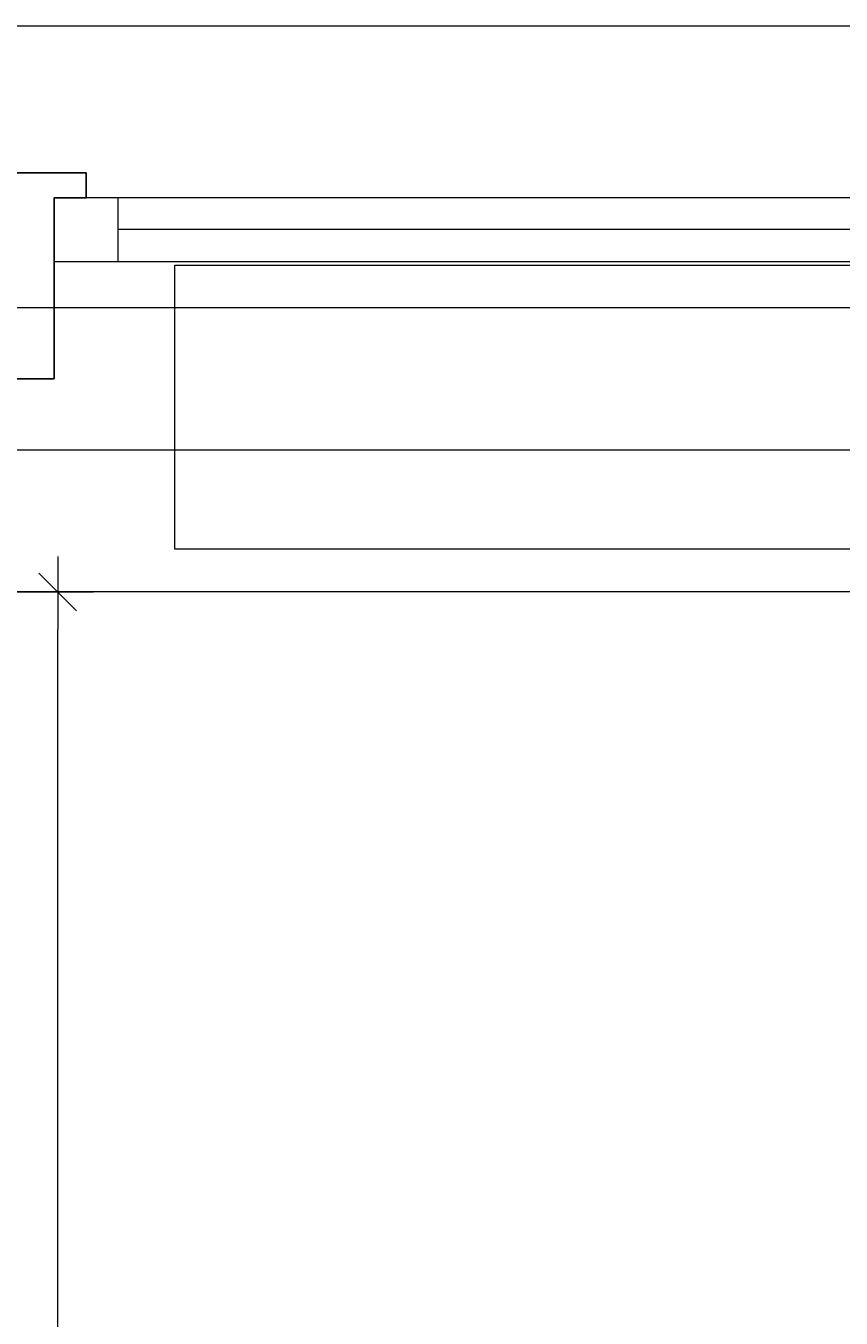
# Model space of a CAD drawing. Extents: x -620 to 300, y 62 to 1112.
# Tile 178 of 200: x -348 to -325, y 975 to 1012. Entities that reach past the tile are written whole.
import ezdxf
from ezdxf.lldxf.tags import DXFTag

# ---------------------------------------------------------------- set-up
doc = ezdxf.new("R2010")
doc.units = 0
doc.layers.get('0').update_dxf_attribs({"lineweight": 13})
for name, color, linetype, lineweight, true_color in [('30 -33 Aussenwände- 7 Fassade_ Elemente', 7, 'Continuous', 9, 0x00aacc), ('30 -35 Decken- 1 Konstruktion-Träger- Stahlbeton', 7, 'Continuous', 13, 0x33aa00), ('70 -76 Bemaßung- 2 Allgemein', 9, 'Continuous', 5, 0x808080)]:
    doc.layers.add(name, color=color, linetype=linetype, lineweight=lineweight, true_color=true_color)
doc.layers.add('70 -71 Achsen- 1 Gebäudeachsen', color=7, linetype='STRICHPUNKT2-A06CPVM0L0', lineweight=18)
doc.styles.get("Standard").update_dxf_attribs({"font": 'ARIALN.TTF'})
tags = doc.linetypes.add('grob-A06CPVLVL0', pattern=[14, 3, -8, 3]).pattern_tags.tags
tags[8:9] = [DXFTag(74, 4), DXFTag(75, 0), DXFTag(340, '0'), DXFTag(46, 0.0), DXFTag(50, 0.0), DXFTag(44, 0.0), DXFTag(45, 0.0)]
tags[6:7] = [DXFTag(74, 4), DXFTag(75, 0), DXFTag(340, '0'), DXFTag(46, 0.0), DXFTag(50, 0.0), DXFTag(44, 0.0), DXFTag(45, 0.0)]
tags[4:5] = [DXFTag(74, 4), DXFTag(75, 0), DXFTag(340, '0'), DXFTag(46, 0.0), DXFTag(50, 0.0), DXFTag(44, 0.0), DXFTag(45, 0.0)]
tags = doc.linetypes.add('STRICHPUNKT2-A06CPVM0L0', pattern=[12.7, 6.35, -3.175, 0, -3.175]).pattern_tags.tags
tags[10:11] = [DXFTag(74, 4), DXFTag(75, 0), DXFTag(340, '0'), DXFTag(46, 0.0), DXFTag(50, 0.0), DXFTag(44, 0.0), DXFTag(45, 0.0)]
tags[8:9] = [DXFTag(74, 4), DXFTag(75, 0), DXFTag(340, '0'), DXFTag(46, 0.0), DXFTag(50, 0.0), DXFTag(44, 0.0), DXFTag(45, 0.0)]
tags[6:7] = [DXFTag(74, 4), DXFTag(75, 0), DXFTag(340, '0'), DXFTag(46, 0.0), DXFTag(50, 0.0), DXFTag(44, 0.0), DXFTag(45, 0.0)]
tags[4:5] = [DXFTag(74, 4), DXFTag(75, 0), DXFTag(340, '0'), DXFTag(46, 0.0), DXFTag(50, 0.0), DXFTag(44, 0.0), DXFTag(45, 0.0)]

# ---------------------------------------------------------------- blocks, each defined once
blk = doc.blocks.new('Referenz-A06CPVM1L0')
at = {"layer": '30 -33 Aussenwände- 7 Fassade_ Elemente', "color": 0, "linetype": 'Continuous', "ltscale": 0.13}
for p, q in [((-454.776, 1011.554), (-292.576, 1011.554)), ((-322.476, 1006.714), (-346.876, 1006.714)), ((-346.876, 1006.714), (-346.876, 1004.914)), ((-346.876, 1004.914), (-322.476, 1004.914)), ((-295.676, 995.614), (-451.676, 995.614))]:
    blk.add_line(p, q, dxfattribs=at)
at = {"layer": '30 -33 Aussenwände- 7 Fassade_ Elemente', "color": 0, "linetype": 'Continuous', "lineweight": 25, "ltscale": 0.25}
for p, q in [((-350.176, 1007.414), (-345.976, 1007.414)), ((-345.976, 1007.414), (-345.976, 1006.714)), ((-345.976, 1006.714), (-346.876, 1006.714)), ((-346.876, 1006.714), (-346.876, 1001.614)), ((-346.876, 1001.614), (-349.276, 1001.614))]:
    blk.add_line(p, q, dxfattribs=at)
at = {"layer": '30 -33 Aussenwände- 7 Fassade_ Elemente', "color": 0, "linetype": 'Continuous', "lineweight": 18, "ltscale": 0.18}
for p, q in [((-345.076, 1006.714), (-346.876, 1006.714)), ((-346.876, 1006.714), (-346.876, 1004.914)), ((-345.076, 1004.914), (-345.076, 1006.714)), ((-324.076, 1005.814), (-345.076, 1005.814)), ((-346.876, 1004.914), (-345.076, 1004.914))]:
    blk.add_line(p, q, dxfattribs=at)
at = {"layer": '30 -33 Aussenwände- 7 Fassade_ Elemente', "color": 0, "linetype": 'grob-A06CPVLVL0', "ltscale": 0.13}
for p, q in [((-343.476, 1004.814), (-301.476, 1004.814)), ((-343.476, 996.814), (-343.476, 1004.814)), ((-301.476, 996.814), (-343.476, 996.814))]:
    blk.add_line(p, q, dxfattribs=at)
at = {"layer": '30 -35 Decken- 1 Konstruktion-Träger- Stahlbeton', "color": 0, "linetype": 'grob-A06CPVLVL0', "lineweight": -2, "ltscale": 0.13}
for p, q in [((34.824, 1003.614), (-539.606, 1003.614)), ((34.824, 995.614), (-539.606, 995.614))]:
    blk.add_line(p, q, dxfattribs=at)
at = {"layer": '70 -71 Achsen- 1 Gebäudeachsen', "color": 0, "linetype": 'STRICHPUNKT2-A06CPVM0L0', "ltscale": 0.18}
blk.add_line((-539.606, 999.614), (75.885, 999.614), dxfattribs=at)
at = {"layer": '70 -76 Bemaßung- 2 Allgemein', "color": 0, "linetype": 'Continuous', "ltscale": 0.13}
for p, q in [((-346.776, 996.614), (-346.776, 994.553)), ((-349.276, 995.614), (-345.776, 995.614)), ((-346.776, 843.174), (-346.776, 994.553))]:
    blk.add_line(p, q, dxfattribs=at)
at = {"layer": '70 -76 Bemaßung- 2 Allgemein', "color": 0, "linetype": 'Continuous', "lineweight": 20, "ltscale": 0.2}
blk.add_line((-347.307, 996.144), (-346.246, 995.083), dxfattribs=at)
at = {"layer": '30 -33 Aussenwände- 7 Fassade_ Elemente', "color": 0, "linetype": 'ByBlock', "ltscale": 0.13, "insert": (-337.377, 1000.347), "char_height": 0.0036, "attachment_point": 1, "rotation": 180}
for s in ['{\\fArial Narrow;instanceID}', '{\\fArial Narrow;IFC_UUID}']:
    blk.add_mtext(s, dxfattribs=at)

msp = doc.modelspace()

# ---------------------------------------------------------------- block references
at = {"color": 8, "lineweight": 13, "ltscale": 0.13, "true_color": 0x808080}
msp.add_blockref('Referenz-A06CPVM1L0', (0, 0), dxfattribs=at)

doc.saveas('drawing.dxf')
